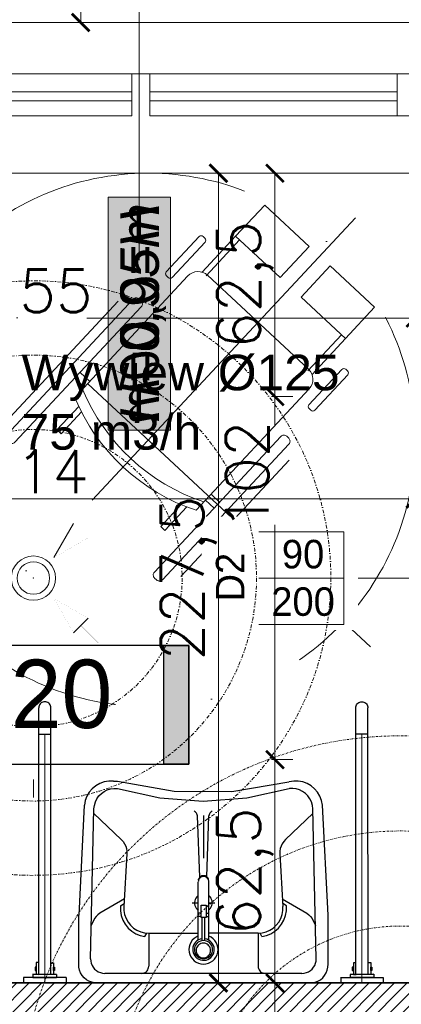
# Model space of a CAD drawing. Header units: millimetres. Extents: x -740 to 33545, y -26688 to 22494.
# Tile 147 of 256: x 10169 to 10277, y 10559 to 10835. Entities that reach past the tile are written whole.
import ezdxf
from ezdxf.lldxf.tags import DXFTag

# ---------------------------------------------------------------- set-up
doc = ezdxf.new("R2010")
doc.units = ezdxf.units.MM
doc.header["$MEASUREMENT"] = 0
for name, pattern in [('ACAD_ISO10W100', [18, 12, -3, 0, -3]), ('CENTERX2', [101.6, 63.5, -12.7, 12.7, -12.7]), ('DASHDOT', [1, 0.5, -0.25, 0, -0.25])]:
    doc.linetypes.add(name, pattern=pattern)
doc.layers.get('Defpoints').update_dxf_attribs({"color": 252})
doc.layers.add('## went NIEWID', color=51, linetype='DASHDOT', lineweight=15, plot=False)
for name, color, linetype in [('_IS_EKO_Opis_Wentylacja', 7, 'CENTERX2'), ('A-ARM', 252, 'Continuous'), ('tabelki opis', 252, 'Continuous'), ('WYPOSAŻENIE', 252, 'Continuous')]:
    doc.layers.add(name, color=color, linetype=linetype)
for name, color, linetype, lineweight in [('_IS_Nawiew', 5, 'Continuous', 20), ('_IS_WYCIAG_TOALETY', 6, 'Continuous', 20), ('A_l.przerywana', 252, 'ICAD_ISO03W100', 9), ('A_opisy', 252, 'Continuous', 15), ('A_projektowane sciany', 252, 'Continuous', 35), ('l.przerywana', 252, 'ICAD_ISO03W100', 5), ('l.wypełnien', 252, 'Continuous', 5), ('Nowe_820-G Rysunki Obrazki_Nr_pióra__1', 252, 'Continuous', 13), ('Nowe_820-G Rysunki Obrazki_Nr_pióra__23', 252, 'Continuous', 15), ('szraf1', 252, 'Continuous', 5), ('wymiarowanie', 252, 'Continuous', 9)]:
    doc.layers.add(name, color=color, linetype=linetype, lineweight=lineweight)
doc.styles.add('Arial', font='arial.ttf')
doc.styles.add('ARIALL', font='GOTHIC.TTF', dxfattribs={"height": 40})
doc.styles.add('styl2', font='simplex.shx')
tags = doc.linetypes.add('ICAD_ISO03W100', pattern=[30, 12, -18]).pattern_tags.tags
tags[6:7] = [DXFTag(74, 4), DXFTag(75, 0), DXFTag(340, '0'), DXFTag(46, 1.0), DXFTag(50, 0.0), DXFTag(44, 0.0), DXFTag(45, 0.0)]
tags[4:5] = [DXFTag(74, 4), DXFTag(75, 0), DXFTag(340, '0'), DXFTag(46, 1.0), DXFTag(50, 0.0), DXFTag(44, 0.0), DXFTag(45, 0.0)]
doc.dimstyles.new('Skala 1-50', dxfattribs={"dimtxt": 12, "dimasz": 5, "dimexe": 1, "dimexo": 1, "dimgap": 1.5, "dimtad": 1, "dimdec": 1, "dimrnd": 0.5, "dimtxsty": 'styl2', "dimblk": 'ARCHTICK', "dimcen": 5, "dimadec": 0, "dimazin": 0, "dimtfac": 1, "dimtdec": 1, "dimtmove": 1, "dimatfit": 3, "dimldrblk": 'ARCHTICK', "dimfxl": 0, "dimlwd": -1, "dimlwe": -1, "dimarcsym": 0})

# ---------------------------------------------------------------- blocks, each defined once
blk = doc.blocks.new('FOTEL-K')
at = {"linetype": 'ACAD_ISO10W100'}
for p, q in [((5.633, 7.569), (-5.633, -7.569)), ((7.569, -5.633), (-7.569, 5.633))]:
    blk.add_line(p, q, dxfattribs=at)
for p, q in [((0.222, 4.361), (4.187, 1.41)), ((-0.001, 2.861), (-0.108, 2.718)), ((0.798, 2.266), (-0.001, 2.861)), ((-0.108, 2.718), (0.638, 2.163)), ((1.629, 2.451), (1.412, 2.159)), ((1.062, 2.419), (5.201, -0.661)), ((1.827, 2.303), (1.61, 2.011)), ((-2.741, -0.82), (-2.635, -0.677)), ((-1.941, -1.415), (-2.741, -0.82)), ((-2.635, -0.677), (-1.889, -1.232)), ((6.489, -2.135), (5.265, -1.224)), ((6.591, -1.997), (5.367, -1.086)), ((-4.113, -1.465), (-0.148, -4.416)), ((5.289, -1.263), (2.729, -4.704)), ((2.127, -4.792), (-2.012, -1.712)), ((-1.663, -1.972), (-1.907, -2.301)), ((-1.465, -2.119), (-1.709, -2.448)), ((3.805, -5.74), (2.581, -4.829)), ((3.908, -5.603), (2.684, -4.692))]:
    blk.add_line(p, q)
for points in [[(4.297, 0.733), (4.246, 0.664, -0.414214), (4.065, 0.637), (-0.557, 4.077, -0.414214), (-0.584, 4.258), (-0.532, 4.327, -0.414214), (-0.352, 4.353), (4.271, 0.913, -0.414214)], [(6.473, -0.994), (6.427, -1.056, -0.414214), (6.307, -1.074), (5.103, -0.178, -0.414214), (5.085, -0.058), (5.132, 0.004, -0.414214), (5.252, 0.022), (6.456, -0.874, -0.414214)], [(0.556, -4.295), (0.505, -4.364, -0.414214), (0.324, -4.39), (-4.298, -0.95, -0.414214), (-4.325, -0.769), (-4.273, -0.7, -0.414214), (-4.093, -0.674), (0.53, -4.114, -0.414214)], [(2.811, -5.915), (2.857, -5.853, 0.414214), (2.839, -5.733), (1.636, -4.837, 0.414214), (1.515, -4.855), (1.469, -4.917, 0.414214), (1.487, -5.037), (2.691, -5.933, 0.414214)]]:
    blk.add_lwpolyline(points, format="xyb", close=True)
for points in [[(7.655, -2.789), (6.591, -1.997), (5.464, -3.512), (6.527, -4.304)], [(4.869, -6.532), (3.805, -5.74), (4.933, -4.225), (5.997, -5.017)]]:
    blk.add_lwpolyline(points, close=True)
blk.add_circle((0, 0), 8.291, dxfattribs=at)
for centre, radius, start, end in [((4.045, -3.01), 6.195, 118.7855, 167.9004), ((4.33, -3.223), 6.195, 118.7855, 167.9004), ((4.944, -1.006), 0.43, 323.343, 53.343), ((2.384, -4.447), 0.43, 233.343, 323.343)]:
    blk.add_arc(centre, radius, start, end)
blk = doc.blocks.new('_ArchTick')
at = {"color": 0, "linetype": 'ByBlock', "const_width": 0.15}
blk.add_lwpolyline([(-0.5, -0.5), (0.5, 0.5)], dxfattribs=at)
blk = doc.blocks.new('*D2107')
at = {"layer": 'Defpoints', "color": 0}
for p in [(10174.99, 10854.32), (10171.87, 10834.32), (10186.5, 10834.32)]:
    blk.add_point(p, dxfattribs=at)
at = {"layer": 'wymiarowanie', "color": 0}
for p, q in [((10186.5, 10854.32), (10186.5, 10888.52)), ((10181.5, 10854.32), (10187.5, 10854.32)), ((10186.5, 10854.32), (10186.5, 10834.32)), ((10181.5, 10834.32), (10187.5, 10834.32))]:
    blk.add_line(p, q, dxfattribs=at)
at = {"layer": 'wymiarowanie', "color": 0, "xscale": 5, "yscale": 5, "zscale": 5}
for p, rotation in [((10186.5, 10854.32), 90), ((10186.5, 10834.32), 270)]:
    blk.add_blockref('_ArchTick', p, dxfattribs=dict(at, rotation=rotation))
at = {"layer": 'wymiarowanie', "color": 0, "insert": (10178.7, 10878.29), "char_height": 12, "attachment_point": 5, "rotation": 90, "style": 'styl2'}
blk.add_mtext('20', dxfattribs=at)
blk = doc.blocks.new('*D2234')
at = {"layer": 'Defpoints', "color": 0}
for p in [(10066.23, 10728.73), (10280.43, 10720.32), (10280.43, 10700.5)]:
    blk.add_point(p, dxfattribs=at)
at = {"layer": 'wymiarowanie', "color": 0}
for p, q in [((10066.23, 10705.5), (10066.23, 10699.5)), ((10280.43, 10705.5), (10280.43, 10699.5)), ((10066.23, 10700.5), (10280.43, 10700.5))]:
    blk.add_line(p, q, dxfattribs=at)
at = {"layer": 'wymiarowanie', "color": 0, "xscale": 5, "yscale": 5, "zscale": 5, "rotation": 180}
blk.add_blockref('_ArchTick', (10066.23, 10700.5), dxfattribs=at)
at = {"layer": 'wymiarowanie', "color": 0, "xscale": 5, "yscale": 5, "zscale": 5}
blk.add_blockref('_ArchTick', (10280.43, 10700.5), dxfattribs=at)
at = {"layer": 'wymiarowanie', "color": 0, "insert": (10173.33, 10708.15), "char_height": 12, "attachment_point": 5, "style": 'styl2'}
blk.add_mtext('214', dxfattribs=at)
blk = doc.blocks.new('*D2595')
at = {"layer": 'Defpoints', "color": 0}
for p in [(10125.49, 10774.55), (10280.43, 10774.55), (10280.43, 10751.3)]:
    blk.add_point(p, dxfattribs=at)
at = {"layer": 'wymiarowanie', "color": 0}
for p, q in [((10125.49, 10756.3), (10125.49, 10750.3)), ((10280.43, 10756.3), (10280.43, 10750.3)), ((10125.49, 10751.3), (10160.59, 10751.3)), ((10280.43, 10751.3), (10188.23, 10751.3))]:
    blk.add_line(p, q, dxfattribs=at)
at = {"layer": 'wymiarowanie', "color": 0, "xscale": 5, "yscale": 5, "zscale": 5, "rotation": 180}
blk.add_blockref('_ArchTick', (10125.49, 10751.3), dxfattribs=at)
at = {"layer": 'wymiarowanie', "color": 0, "xscale": 5, "yscale": 5, "zscale": 5}
blk.add_blockref('_ArchTick', (10280.43, 10751.3), dxfattribs=at)
at = {"layer": 'wymiarowanie', "color": 0, "insert": (10174.41, 10758.95), "char_height": 12, "attachment_point": 5, "style": 'styl2'}
blk.add_mtext('155', dxfattribs=at)
blk = doc.blocks.new('*D2759')
at = {"layer": 'Defpoints', "color": 0}
for p in [(10280.43, 10791.99), (10241.04, 10729.26), (10280.43, 10729.26)]:
    blk.add_point(p, dxfattribs=at)
at = {"layer": 'wymiarowanie', "color": 0}
for p, q in [((10246.04, 10791.99), (10240.04, 10791.99)), ((10241.04, 10791.99), (10241.04, 10729.26)), ((10246.04, 10729.26), (10240.04, 10729.26))]:
    blk.add_line(p, q, dxfattribs=at)
at = {"layer": 'wymiarowanie', "color": 0, "xscale": 5, "yscale": 5, "zscale": 5}
for p, rotation in [((10241.04, 10791.99), 90), ((10241.04, 10729.26), 270)]:
    blk.add_blockref('_ArchTick', p, dxfattribs=dict(at, rotation=rotation))
at = {"layer": 'wymiarowanie', "color": 0, "insert": (10232.69, 10760.62), "char_height": 12, "attachment_point": 5, "rotation": 90, "style": 'styl2'}
blk.add_mtext('62,5', dxfattribs=at)
blk = doc.blocks.new('*D2760')
at = {"layer": 'Defpoints', "color": 0}
for p in [(10280.43, 10729.26), (10241.04, 10627.26), (10280.43, 10627.26)]:
    blk.add_point(p, dxfattribs=at)
at = {"layer": 'wymiarowanie', "color": 0}
for p, q in [((10246.04, 10729.26), (10240.04, 10729.26)), ((10241.04, 10729.26), (10241.04, 10720.96)), ((10241.04, 10627.26), (10241.04, 10693.2)), ((10246.04, 10627.26), (10240.04, 10627.26))]:
    blk.add_line(p, q, dxfattribs=at)
at = {"layer": 'wymiarowanie', "color": 0, "xscale": 5, "yscale": 5, "zscale": 5}
for p, rotation in [((10241.04, 10729.26), 90), ((10241.04, 10627.26), 270)]:
    blk.add_blockref('_ArchTick', p, dxfattribs=dict(at, rotation=rotation))
at = {"layer": 'wymiarowanie', "color": 0, "insert": (10233.24, 10707.08), "char_height": 12, "attachment_point": 5, "rotation": 90, "style": 'styl2'}
blk.add_mtext('102', dxfattribs=at)
blk = doc.blocks.new('*D2761')
at = {"layer": 'Defpoints', "color": 0}
for p in [(10280.43, 10627.26), (10241.04, 10564.52), (10280.43, 10564.52)]:
    blk.add_point(p, dxfattribs=at)
at = {"layer": 'wymiarowanie', "color": 0}
for p, q in [((10246.04, 10627.26), (10240.04, 10627.26)), ((10241.04, 10627.26), (10241.04, 10564.52)), ((10246.04, 10564.52), (10240.04, 10564.52))]:
    blk.add_line(p, q, dxfattribs=at)
at = {"layer": 'wymiarowanie', "color": 0, "xscale": 5, "yscale": 5, "zscale": 5}
for p, rotation in [((10241.04, 10627.26), 90), ((10241.04, 10564.52), 270)]:
    blk.add_blockref('_ArchTick', p, dxfattribs=dict(at, rotation=rotation))
at = {"layer": 'wymiarowanie', "color": 0, "insert": (10232.69, 10595.89), "char_height": 12, "attachment_point": 5, "rotation": 90, "style": 'styl2'}
blk.add_mtext('62,5', dxfattribs=at)
blk = doc.blocks.new('*D2762')
at = {"layer": 'Defpoints', "color": 0}
for p in [(10280.43, 10564.52), (10241.04, 10552.52), (10270.21, 10552.52)]:
    blk.add_point(p, dxfattribs=at)
at = {"layer": 'wymiarowanie', "color": 0}
for p, q in [((10246.04, 10564.52), (10240.04, 10564.52)), ((10241.04, 10564.52), (10241.04, 10552.52)), ((10246.04, 10552.52), (10240.04, 10552.52))]:
    blk.add_line(p, q, dxfattribs=at)
at = {"layer": 'wymiarowanie', "color": 0, "xscale": 5, "yscale": 5, "zscale": 5}
for p, rotation in [((10241.04, 10564.52), 90), ((10241.04, 10552.52), 270)]:
    blk.add_blockref('_ArchTick', p, dxfattribs=dict(at, rotation=rotation))
at = {"layer": 'wymiarowanie', "color": 0, "insert": (10233.39, 10542.33), "char_height": 12, "attachment_point": 5, "rotation": 90, "style": 'styl2'}
blk.add_mtext('12', dxfattribs=at)
blk = doc.blocks.new('*D2764')
at = {"layer": 'Defpoints', "color": 0}
for p in [(10225.17, 10791.99), (10246.04, 10791.99), (10245.86, 10564.52)]:
    blk.add_point(p, dxfattribs=at)
at = {"layer": 'wymiarowanie', "color": 0}
for p, q in [((10230.17, 10791.99), (10224.17, 10791.99)), ((10225.17, 10564.52), (10225.17, 10791.99)), ((10230.17, 10564.52), (10224.17, 10564.52))]:
    blk.add_line(p, q, dxfattribs=at)
at = {"layer": 'wymiarowanie', "color": 0, "xscale": 5, "yscale": 5, "zscale": 5}
for p, rotation in [((10225.17, 10791.99), 90), ((10225.17, 10564.52), 270)]:
    blk.add_blockref('_ArchTick', p, dxfattribs=dict(at, rotation=rotation))
at = {"layer": 'wymiarowanie', "color": 0, "insert": (10216.82, 10678.26), "char_height": 12, "attachment_point": 5, "rotation": 90, "style": 'styl2'}
blk.add_mtext('227,5', dxfattribs=at)
blk = doc.blocks.new('Wywiew_lazienki')
at = {"layer": '## went NIEWID'}
for radius in [40, 30, 20]:
    blk.add_circle((10620.47, 9724.02), radius, dxfattribs=at)
at = {"layer": '_IS_WYCIAG_TOALETY', "linetype": 'Continuous', "lineweight": 0}
for p, q in [((10625.88, 9731.38), (10623.23, 9726.79)), ((10625.88, 9716.67), (10627.82, 9718.61))]:
    blk.add_line(p, q, dxfattribs=at)
at = {"layer": '_IS_WYCIAG_TOALETY', "linetype": 'Continuous', "lineweight": 0, "const_width": 0.00658}
for points in [[(10629.22, 9732.78), (10626.85, 9730.41)], [(10625.88, 9731.38), (10627.82, 9729.44)], [(10625.88, 9731.38), (10627.82, 9729.44)], [(10627.82, 9729.44), (10623.23, 9726.79)], [(10623.23, 9726.79), (10623.23, 9726.79)], [(10623.23, 9721.26), (10627.82, 9718.61)], [(10623.23, 9721.26), (10627.82, 9718.61)], [(10623.23, 9721.26), (10623.23, 9721.26)], [(10625.88, 9716.67), (10623.23, 9721.26)], [(10629.22, 9715.27), (10626.85, 9717.64)]]:
    blk.add_lwpolyline(points, dxfattribs=at)
at = {"layer": '_IS_WYCIAG_TOALETY', "lineweight": 0}
for radius in [2.98, 2.18]:
    blk.add_circle((10620.47, 9724.02), radius, dxfattribs=at)
blk.add_point((10620.47, 9724.02), dxfattribs=at)
blk.add_point((10620.47, 9724.02), dxfattribs=at)
blk = doc.blocks.new('erdrrer')
at = {"layer": '## went NIEWID'}
for radius in [100, 75, 50]:
    blk.add_circle((341353.74, 163309.62), radius, dxfattribs=at)

msp = doc.modelspace()

# ---------------------------------------------------------------- hatches: boundary and pattern name
at = {"layer": 'A_opisy', "ltscale": 0.3}
msp.add_hatch(color=256, dxfattribs=at).paths.add_polyline_path([(10194.2, 10785.27), (10194.2, 10719.81), (10211.73, 10719.81), (10211.73, 10785.27)])
msp.add_hatch(color=256, dxfattribs=at).paths.add_polyline_path([(10194.2, 10785.27), (10194.2, 10719.81), (10211.73, 10719.81), (10211.73, 10785.27)])
msp.add_hatch(color=256, dxfattribs=at).paths.add_polyline_path([(10194.2, 10785.27), (10194.2, 10719.81), (10211.73, 10719.81), (10211.73, 10785.27)])
msp.add_hatch(color=256, dxfattribs=at).paths.add_polyline_path([(10194.2, 10785.27), (10194.2, 10719.81), (10211.73, 10719.81), (10211.73, 10785.27)])
at = {"layer": 'l.wypełnien'}
h = msp.add_hatch(dxfattribs=at)
h.set_pattern_fill('ANSI31', color=256, scale=20, style=0)
h.paths.add_polyline_path([(10002.23, 10552.52), (10002.23, 10564.52), (10182.4, 10564.52), (10259.5, 10564.52), (10280.43, 10564.52), (10280.43, 10627.26), (10292.43, 10627.26), (10292.43, 10564.52), (10316.23, 10564.52), (10316.23, 10552.52)])
h.paths.add_polyline_path([(10544.19, 10552.52), (10544.19, 10564.52), (10316.23, 10564.52), (10292.43, 10564.52), (10316.23, 10564.52), (10316.23, 10564.52), (10316.23, 10552.52)])
h.paths.add_polyline_path([(10280.43, 10791.99), (10280.43, 10729.26), (10292.43, 10729.26), (10292.43, 10791.99)])
at = {"layer": 'tabelki opis'}
msp.add_hatch(color=256, dxfattribs=at).paths.add_polyline_path([(10216.85, 10626.02), (10216.85, 10659.28), (10209.89, 10659.28), (10209.89, 10626.02)])

# ---------------------------------------------------------------- linework, layer by layer
at = {"layer": 'A-ARM'}
for p, q in [((10194.39, 10621.21), (10193.11, 10620.99)), ((10195.68, 10621.21), (10194.39, 10621.21)), ((10195.68, 10621.21), (10196.8, 10621.21)), ((10196.8, 10621.21), (10212.76, 10618.41)), ((10246.31, 10621.22), (10245.04, 10621.01)), ((10247.59, 10621.21), (10246.31, 10621.22)), ((10248.86, 10620.98), (10247.59, 10621.21)), ((10189.76, 10619.09), (10188.92, 10618.11)), ((10190.76, 10619.92), (10189.76, 10619.09)), ((10191.89, 10620.56), (10190.76, 10619.92)), ((10193.11, 10620.99), (10191.89, 10620.56)), ((10193.08, 10618.32), (10193.95, 10618.76)), ((10193.95, 10618.76), (10194.88, 10619.06)), ((10194.88, 10619.06), (10195.84, 10619.19)), ((10195.84, 10619.19), (10196.81, 10619.17)), ((10196.81, 10619.17), (10208.74, 10616.53)), ((10212.76, 10618.41), (10228.97, 10618.34)), ((10228.97, 10618.34), (10244.96, 10620.99)), ((10233.12, 10616.49), (10245.06, 10619.1)), ((10245.04, 10621.01), (10245.04, 10621.01)), ((10245.06, 10619.1), (10245.06, 10619.1)), ((10246.06, 10619.19), (10245.09, 10619.17)), ((10247.02, 10619.06), (10246.06, 10619.19)), ((10247.95, 10618.76), (10247.02, 10619.06)), ((10248.82, 10618.32), (10247.95, 10618.76)), ((10250.07, 10620.53), (10248.86, 10620.98)), ((10251.18, 10619.89), (10250.07, 10620.53)), ((10252.17, 10619.07), (10251.18, 10619.89)), ((10253, 10618.09), (10252.17, 10619.07)), ((10187.8, 10615.78), (10187.55, 10614.51)), ((10188.26, 10617), (10187.8, 10615.78)), ((10188.92, 10618.11), (10188.26, 10617)), ((10190.62, 10615.36), (10191.05, 10616.24)), ((10191.05, 10616.24), (10191.61, 10617.05)), ((10191.61, 10617.05), (10192.3, 10617.74)), ((10192.3, 10617.74), (10193.08, 10618.32)), ((10208.74, 10616.53), (10220.93, 10615.63)), ((10220.93, 10615.63), (10233.12, 10616.49)), ((10249.61, 10617.74), (10248.82, 10618.32)), ((10250.29, 10617.05), (10249.61, 10617.74)), ((10250.85, 10616.24), (10250.29, 10617.05)), ((10251.28, 10615.36), (10250.85, 10616.24)), ((10253.65, 10616.98), (10253, 10618.09)), ((10254.11, 10615.77), (10253.65, 10616.98)), ((10254.35, 10614.51), (10254.11, 10615.77)), ((10187.48, 10614.47), (10185.96, 10583.56)), ((10187.55, 10614.51), (10187.55, 10614.51)), ((10189.28, 10571.31), (10190.21, 10613.44)), ((10190.21, 10613.44), (10190.34, 10614.41)), ((10190.34, 10614.41), (10190.62, 10615.36)), ((10251.56, 10614.41), (10251.28, 10615.36)), ((10251.69, 10613.44), (10251.56, 10614.41)), ((10252.63, 10571.31), (10251.69, 10613.44)), ((10255.94, 10583.56), (10254.43, 10614.47)), ((10190.19, 10612.17), (10197.91, 10604.8)), ((10218.6, 10612.61), (10218.35, 10612.75)), ((10218.81, 10612.44), (10218.6, 10612.61)), ((10218.99, 10612.23), (10218.81, 10612.44)), ((10219.14, 10611.99), (10218.99, 10612.23)), ((10219.24, 10611.73), (10219.14, 10611.99)), ((10219.29, 10611.46), (10219.24, 10611.73)), ((10219.91, 10594.23), (10219.29, 10611.45)), ((10221.91, 10594.33), (10222.48, 10611.45)), ((10222.54, 10611.73), (10222.48, 10611.46)), ((10222.48, 10611.46), (10222.48, 10611.46)), ((10222.64, 10611.99), (10222.54, 10611.73)), ((10222.79, 10612.23), (10222.64, 10611.99)), ((10222.97, 10612.44), (10222.79, 10612.23)), ((10223.18, 10612.61), (10222.97, 10612.44)), ((10223.42, 10612.75), (10223.18, 10612.61)), ((10251.72, 10612.17), (10243.99, 10604.8)), ((10197.91, 10604.8), (10198.41, 10604.25)), ((10243.99, 10604.8), (10243.49, 10604.25)), ((10198.41, 10604.25), (10198.82, 10603.63)), ((10198.82, 10603.63), (10199.14, 10602.96)), ((10199.14, 10602.96), (10199.36, 10602.25)), ((10199.36, 10602.25), (10199.47, 10601.52)), ((10242.55, 10602.25), (10242.44, 10601.52)), ((10242.77, 10602.96), (10242.55, 10602.25)), ((10243.08, 10603.63), (10242.77, 10602.96)), ((10243.49, 10604.25), (10243.08, 10603.63)), ((10199.47, 10600.77), (10198.63, 10586.04)), ((10199.47, 10601.52), (10199.47, 10600.77)), ((10242.44, 10601.52), (10242.43, 10600.77)), ((10242.43, 10600.77), (10243.27, 10586.04)), ((10219.72, 10593.95), (10219.6, 10593.72)), ((10219.6, 10593.72), (10219.6, 10593.72)), ((10219.6, 10593.41), (10219.6, 10593.72)), ((10219.71, 10593.66), (10219.6, 10593.43)), ((10219.86, 10593.87), (10219.71, 10593.66)), ((10219.87, 10594.15), (10219.72, 10593.95)), ((10220.04, 10594.06), (10219.86, 10593.87)), ((10220.05, 10594.32), (10219.87, 10594.15)), ((10220.26, 10594.2), (10220.04, 10594.06)), ((10220.27, 10594.46), (10220.05, 10594.32)), ((10220.49, 10594.31), (10220.26, 10594.2)), ((10220.5, 10594.57), (10220.27, 10594.46)), ((10220.74, 10594.38), (10220.49, 10594.31)), ((10220.74, 10594.63), (10220.5, 10594.57)), ((10221, 10594.65), (10220.74, 10594.63)), ((10221, 10594.4), (10220.74, 10594.38)), ((10221.25, 10594.63), (10221, 10594.65)), ((10221.25, 10594.38), (10221, 10594.4)), ((10221.5, 10594.57), (10221.25, 10594.63)), ((10221.5, 10594.31), (10221.25, 10594.38)), ((10221.73, 10594.46), (10221.5, 10594.57)), ((10221.74, 10594.2), (10221.5, 10594.31)), ((10221.94, 10594.32), (10221.73, 10594.46)), ((10221.95, 10594.06), (10221.74, 10594.2)), ((10222.12, 10594.15), (10221.94, 10594.32)), ((10222.13, 10593.87), (10221.95, 10594.06)), ((10222.28, 10593.95), (10222.12, 10594.15)), ((10222.28, 10593.66), (10222.13, 10593.87)), ((10222.4, 10593.72), (10222.28, 10593.95)), ((10222.39, 10593.43), (10222.28, 10593.66)), ((10222.4, 10593.41), (10222.4, 10593.72)), ((10219.54, 10593.18), (10219.52, 10592.92)), ((10219.52, 10576.56), (10219.52, 10592.87)), ((10219.6, 10593.43), (10219.54, 10593.18)), ((10222.46, 10593.18), (10222.39, 10593.43)), ((10222.48, 10592.92), (10222.46, 10593.18)), ((10222.48, 10576.54), (10222.48, 10592.92)), ((10198.83, 10588.19), (10191.92, 10584.1)), ((10218.63, 10587.97), (10218.51, 10587.56)), ((10218.82, 10588.34), (10218.63, 10587.97)), ((10219.08, 10588.68), (10218.82, 10588.34)), ((10219.38, 10588.98), (10219.08, 10588.68)), ((10222.83, 10588.67), (10222.53, 10588.97)), ((10223.09, 10588.33), (10222.83, 10588.67)), ((10223.27, 10587.95), (10223.09, 10588.33)), ((10223.4, 10587.55), (10223.27, 10587.95)), ((10243.07, 10588.19), (10249.98, 10584.1)), ((10197.64, 10586.14), (10198.68, 10586.81)), ((10197.64, 10586.14), (10197.66, 10584.78)), ((10198.63, 10586.04), (10198.65, 10584.88)), ((10217.78, 10587.03), (10219.51, 10587.03)), ((10218.51, 10587.56), (10218.45, 10587.14)), ((10218.45, 10587.14), (10218.47, 10586.72)), ((10218.47, 10586.72), (10218.56, 10586.3)), ((10218.56, 10586.3), (10218.72, 10585.91)), ((10218.72, 10585.91), (10218.94, 10585.55)), ((10218.94, 10585.55), (10219.22, 10585.23)), ((10219.22, 10585.23), (10219.55, 10584.96)), ((10220.28, 10582.93), (10220.28, 10586.35)), ((10220.28, 10586.35), (10221.71, 10586.35)), ((10221.71, 10586.35), (10221.71, 10582.93)), ((10222.41, 10587.03), (10224.13, 10587.03)), ((10222.41, 10585.03), (10222.68, 10585.22)), ((10222.68, 10585.22), (10222.96, 10585.54)), ((10222.96, 10585.54), (10223.18, 10585.9)), ((10223.18, 10585.9), (10223.34, 10586.29)), ((10223.34, 10586.29), (10223.43, 10586.7)), ((10223.45, 10587.13), (10223.4, 10587.55)), ((10223.43, 10586.7), (10223.45, 10587.13)), ((10244.27, 10586.14), (10243.22, 10586.81)), ((10243.26, 10584.88), (10243.27, 10586.04)), ((10243.27, 10586.04), (10243.27, 10586.04)), ((10244.25, 10584.78), (10244.27, 10586.14)), ((10185.96, 10569.76), (10185.96, 10583.56)), ((10190.41, 10582.65), (10189.49, 10580.7)), ((10190.84, 10583.21), (10190.41, 10582.65)), ((10191.34, 10583.69), (10190.84, 10583.21)), ((10191.92, 10584.1), (10191.34, 10583.69)), ((10197.66, 10584.78), (10197.9, 10583.45)), ((10197.9, 10583.45), (10198.35, 10582.17)), ((10198.65, 10584.88), (10198.85, 10583.74)), ((10198.85, 10583.74), (10199.24, 10582.65)), ((10199.24, 10582.65), (10199.79, 10581.64)), ((10220.28, 10584.09), (10219.48, 10584.09)), ((10220.28, 10583.21), (10219.48, 10583.21)), ((10221.71, 10582.93), (10220.28, 10582.93)), ((10220.58, 10576.44), (10220.58, 10582.93)), ((10221.38, 10576.44), (10221.38, 10582.93)), ((10221.71, 10584.09), (10222.48, 10584.09)), ((10221.71, 10583.21), (10222.48, 10583.21)), ((10242.11, 10581.64), (10242.67, 10582.65)), ((10242.67, 10582.65), (10243.05, 10583.74)), ((10243.05, 10583.74), (10243.26, 10584.88)), ((10243.55, 10582.17), (10244.01, 10583.45)), ((10244.01, 10583.45), (10244.25, 10584.78)), ((10249.98, 10584.1), (10250.56, 10583.69)), ((10250.56, 10583.69), (10251.06, 10583.21)), ((10251.06, 10583.21), (10251.49, 10582.65)), ((10251.49, 10582.65), (10252.41, 10580.7)), ((10255.94, 10569.76), (10255.94, 10583.56)), ((10198.35, 10582.17), (10199.01, 10581)), ((10199.01, 10581), (10199.86, 10579.94)), ((10199.79, 10581.64), (10200.5, 10580.73)), ((10199.86, 10579.94), (10200.86, 10579.05)), ((10200.5, 10580.73), (10201.34, 10579.95)), ((10201.34, 10579.95), (10202.3, 10579.33)), ((10239.6, 10579.33), (10240.56, 10579.95)), ((10240.56, 10579.95), (10241.41, 10580.73)), ((10241.04, 10579.05), (10242.04, 10579.94)), ((10241.41, 10580.73), (10242.11, 10581.64)), ((10242.04, 10579.94), (10242.89, 10581)), ((10242.89, 10581), (10243.55, 10582.17)), ((10200.86, 10579.05), (10202, 10578.34)), ((10202, 10578.34), (10203.24, 10577.84)), ((10202.3, 10579.33), (10203.35, 10578.86)), ((10203.24, 10577.84), (10204.55, 10577.55)), ((10203.35, 10578.86), (10204.46, 10578.58)), ((10204.46, 10578.58), (10205.59, 10578.49)), ((10204.55, 10577.55), (10205.05, 10578.51)), ((10205.59, 10578.49), (10219.51, 10578.49)), ((10205.59, 10578.49), (10205.59, 10569.24)), ((10218.32, 10577), (10217.82, 10576.5)), ((10218.89, 10577.41), (10218.32, 10577)), ((10219.53, 10577.72), (10218.89, 10577.41)), ((10220.58, 10576.91), (10220.07, 10576.8)), ((10221.94, 10576.78), (10221.44, 10576.9)), ((10221.44, 10576.9), (10221.44, 10576.9)), ((10236.31, 10578.49), (10222.41, 10578.49)), ((10223.11, 10577.38), (10222.48, 10577.7)), ((10222.48, 10577.7), (10222.48, 10577.7)), ((10223.68, 10576.96), (10223.11, 10577.38)), ((10224.17, 10576.45), (10223.68, 10576.96)), ((10236.31, 10578.49), (10237.45, 10578.58)), ((10236.31, 10578.49), (10236.31, 10569.24)), ((10237.36, 10577.55), (10236.85, 10578.51)), ((10237.36, 10577.55), (10238.66, 10577.84)), ((10237.45, 10578.58), (10238.56, 10578.86)), ((10238.56, 10578.86), (10239.6, 10579.33)), ((10238.66, 10577.84), (10239.9, 10578.34)), ((10239.9, 10578.34), (10241.04, 10579.05)), ((10216.95, 10574.59), (10216.9, 10573.88)), ((10217.13, 10575.27), (10216.95, 10574.59)), ((10217.42, 10575.91), (10217.13, 10575.27)), ((10217.82, 10576.5), (10217.42, 10575.91)), ((10218.03, 10574.62), (10217.95, 10574.11)), ((10217.95, 10574.11), (10217.96, 10573.59)), ((10218.2, 10575.11), (10218.03, 10574.62)), ((10218.44, 10575.57), (10218.2, 10575.11)), ((10218.45, 10574.34), (10218.41, 10573.9)), ((10218.77, 10575.98), (10218.44, 10575.57)), ((10218.57, 10574.77), (10218.45, 10574.34)), ((10218.76, 10575.17), (10218.57, 10574.77)), ((10219.01, 10575.53), (10218.76, 10575.17)), ((10219.15, 10576.32), (10218.77, 10575.98)), ((10219.03, 10574.37), (10218.94, 10574.02)), ((10219.33, 10575.84), (10219.01, 10575.53)), ((10219.18, 10574.7), (10219.03, 10574.37)), ((10219.59, 10576.6), (10219.15, 10576.32)), ((10219.39, 10574.99), (10219.18, 10574.7)), ((10219.7, 10576.1), (10219.33, 10575.84)), ((10219.64, 10575.25), (10219.39, 10574.99)), ((10220.07, 10576.8), (10219.59, 10576.6)), ((10219.93, 10575.45), (10219.64, 10575.25)), ((10220.1, 10576.28), (10219.7, 10576.1)), ((10220.25, 10575.61), (10219.93, 10575.45)), ((10220.53, 10576.4), (10220.1, 10576.28)), ((10220.6, 10575.7), (10220.25, 10575.61)), ((10220.98, 10576.44), (10220.53, 10576.4)), ((10220.95, 10575.73), (10220.6, 10575.7)), ((10221.31, 10575.7), (10220.95, 10575.73)), ((10221.42, 10576.4), (10220.98, 10576.44)), ((10221.65, 10575.61), (10221.31, 10575.7)), ((10221.86, 10576.28), (10221.42, 10576.4)), ((10221.97, 10575.45), (10221.65, 10575.61)), ((10222.26, 10576.1), (10221.86, 10576.28)), ((10222.42, 10576.57), (10221.94, 10576.78)), ((10222.26, 10575.25), (10221.97, 10575.45)), ((10222.63, 10575.84), (10222.26, 10576.1)), ((10222.51, 10574.99), (10222.26, 10575.25)), ((10222.85, 10576.29), (10222.42, 10576.57)), ((10222.72, 10574.7), (10222.51, 10574.99)), ((10222.94, 10575.53), (10222.63, 10575.84)), ((10222.87, 10574.37), (10222.72, 10574.7)), ((10223.23, 10575.93), (10222.85, 10576.29)), ((10222.96, 10574.02), (10222.87, 10574.37)), ((10223.2, 10575.17), (10222.94, 10575.53)), ((10223.39, 10574.77), (10223.2, 10575.17)), ((10223.55, 10575.52), (10223.23, 10575.93)), ((10223.51, 10574.34), (10223.39, 10574.77)), ((10223.54, 10573.9), (10223.51, 10574.34)), ((10223.78, 10575.06), (10223.55, 10575.52)), ((10223.94, 10574.56), (10223.78, 10575.06)), ((10224.01, 10574.05), (10223.94, 10574.56)), ((10224.56, 10575.87), (10224.17, 10576.45)), ((10224.84, 10575.22), (10224.56, 10575.87)), ((10225.01, 10574.53), (10224.84, 10575.22)), ((10225.06, 10573.83), (10225.01, 10574.53)), ((10216.9, 10573.88), (10216.96, 10573.18)), ((10216.96, 10573.18), (10217.14, 10572.5)), ((10217.14, 10572.5), (10217.44, 10571.86)), ((10217.44, 10571.86), (10217.85, 10571.28)), ((10217.96, 10573.59), (10218.06, 10573.08)), ((10218.06, 10573.08), (10218.24, 10572.59)), ((10218.24, 10572.59), (10218.51, 10572.15)), ((10218.41, 10573.9), (10218.45, 10573.46)), ((10218.45, 10573.46), (10218.57, 10573.04)), ((10218.51, 10572.15), (10218.84, 10571.75)), ((10218.57, 10573.04), (10218.76, 10572.64)), ((10218.76, 10572.64), (10219.01, 10572.27)), ((10218.84, 10571.75), (10219.24, 10571.42)), ((10218.94, 10574.02), (10218.91, 10573.66)), ((10218.91, 10573.66), (10218.94, 10573.3)), ((10218.94, 10573.3), (10219.03, 10572.95)), ((10219.01, 10572.27), (10219.33, 10571.96)), ((10219.03, 10572.95), (10219.18, 10572.62)), ((10219.18, 10572.62), (10219.39, 10572.33)), ((10219.24, 10571.42), (10219.69, 10571.16)), ((10219.33, 10571.96), (10219.7, 10571.71)), ((10219.39, 10572.33), (10219.64, 10572.07)), ((10219.64, 10572.07), (10219.93, 10571.87)), ((10219.7, 10571.71), (10220.1, 10571.52)), ((10219.93, 10571.87), (10220.25, 10571.71)), ((10220.1, 10571.52), (10220.53, 10571.41)), ((10220.25, 10571.71), (10220.6, 10571.62)), ((10220.53, 10571.41), (10220.98, 10571.37)), ((10220.6, 10571.62), (10220.95, 10571.59)), ((10220.95, 10571.59), (10221.31, 10571.62)), ((10220.98, 10571.37), (10221.42, 10571.41)), ((10221.31, 10571.62), (10221.65, 10571.71)), ((10221.42, 10571.41), (10221.86, 10571.52)), ((10221.65, 10571.71), (10221.97, 10571.87)), ((10221.86, 10571.52), (10222.26, 10571.71)), ((10221.97, 10571.87), (10222.26, 10572.07)), ((10222.21, 10571.13), (10222.66, 10571.38)), ((10222.26, 10572.07), (10222.51, 10572.33)), ((10222.26, 10571.71), (10222.63, 10571.96)), ((10222.51, 10572.33), (10222.72, 10572.62)), ((10222.63, 10571.96), (10222.94, 10572.27)), ((10222.66, 10571.38), (10223.07, 10571.71)), ((10222.72, 10572.62), (10222.87, 10572.95)), ((10222.87, 10572.95), (10222.96, 10573.3)), ((10222.94, 10572.27), (10223.2, 10572.64)), ((10222.99, 10573.66), (10222.96, 10574.02)), ((10222.96, 10573.3), (10222.99, 10573.66)), ((10223.07, 10571.71), (10223.41, 10572.1)), ((10223.2, 10572.64), (10223.39, 10573.04)), ((10223.39, 10573.04), (10223.51, 10573.46)), ((10223.41, 10572.1), (10223.69, 10572.54)), ((10223.51, 10573.46), (10223.54, 10573.9)), ((10223.69, 10572.54), (10223.88, 10573.02)), ((10223.88, 10573.02), (10223.99, 10573.53)), ((10223.99, 10573.53), (10224.01, 10574.05)), ((10224.07, 10571.24), (10224.48, 10571.81)), ((10224.48, 10571.81), (10224.79, 10572.45)), ((10224.79, 10572.45), (10224.99, 10573.13)), ((10224.99, 10573.13), (10225.06, 10573.83)), ((10186, 10568.92), (10185.96, 10569.76)), ((10185.96, 10569.76), (10185.96, 10569.76)), ((10186.18, 10568.1), (10186, 10568.92)), ((10189.28, 10571.31), (10189.31, 10570.67)), ((10189.31, 10570.67), (10189.45, 10570.05)), ((10189.45, 10570.05), (10189.69, 10569.46)), ((10189.69, 10569.46), (10190.01, 10568.91)), ((10190.01, 10568.91), (10190.42, 10568.42)), ((10205.32, 10568.23), (10205.47, 10568.55)), ((10205.47, 10568.55), (10205.56, 10568.89)), ((10205.56, 10568.89), (10205.59, 10569.24)), ((10217.85, 10571.28), (10218.35, 10570.78)), ((10218.35, 10570.78), (10218.93, 10570.37)), ((10218.93, 10570.37), (10219.57, 10570.07)), ((10219.57, 10570.07), (10220.25, 10569.89)), ((10219.69, 10571.16), (10220.18, 10570.98)), ((10220.18, 10570.98), (10220.69, 10570.88)), ((10220.25, 10569.89), (10220.95, 10569.82)), ((10220.69, 10570.88), (10221.21, 10570.88)), ((10220.95, 10569.82), (10221.66, 10569.88)), ((10221.21, 10570.88), (10221.72, 10570.96)), ((10221.66, 10569.88), (10222.34, 10570.05)), ((10221.72, 10570.96), (10222.21, 10571.13)), ((10222.34, 10570.05), (10222.98, 10570.35)), ((10222.98, 10570.35), (10223.57, 10570.74)), ((10223.57, 10570.74), (10224.07, 10571.24)), ((10236.31, 10569.24), (10236.34, 10568.89)), ((10236.34, 10568.89), (10236.43, 10568.55)), ((10236.43, 10568.55), (10236.58, 10568.23)), ((10251.48, 10568.42), (10251.89, 10568.91)), ((10251.89, 10568.91), (10252.22, 10569.46)), ((10252.22, 10569.46), (10252.45, 10570.05)), ((10252.45, 10570.05), (10252.59, 10570.67)), ((10252.59, 10570.67), (10252.62, 10571.31)), ((10252.62, 10571.31), (10252.62, 10571.31)), ((10255.72, 10568.1), (10255.9, 10568.92)), ((10255.9, 10568.92), (10255.94, 10569.76)), ((10255.94, 10569.76), (10255.94, 10569.76)), ((10186.49, 10567.32), (10186.18, 10568.1)), ((10186.92, 10566.6), (10186.49, 10567.32)), ((10187.46, 10565.96), (10186.92, 10566.6)), ((10188.1, 10565.43), (10187.46, 10565.96)), ((10190.42, 10568.42), (10190.9, 10568)), ((10190.9, 10568), (10191.44, 10567.67)), ((10191.44, 10567.67), (10192.02, 10567.42)), ((10192.02, 10567.42), (10192.64, 10567.27)), ((10192.64, 10567.27), (10193.28, 10567.22)), ((10248.63, 10567.22), (10193.28, 10567.22)), ((10193.28, 10567.22), (10193.28, 10567.22)), ((10203.6, 10567.22), (10203.94, 10567.25)), ((10203.94, 10567.25), (10204.28, 10567.34)), ((10204.28, 10567.34), (10204.59, 10567.49)), ((10204.59, 10567.49), (10204.88, 10567.69)), ((10204.88, 10567.69), (10205.12, 10567.94)), ((10205.12, 10567.94), (10205.32, 10568.23)), ((10236.58, 10568.23), (10236.78, 10567.94)), ((10236.78, 10567.94), (10237.02, 10567.69)), ((10237.02, 10567.69), (10237.31, 10567.49)), ((10237.31, 10567.49), (10237.62, 10567.34)), ((10237.62, 10567.34), (10237.96, 10567.25)), ((10237.96, 10567.25), (10238.3, 10567.22)), ((10248.63, 10567.22), (10249.26, 10567.27)), ((10249.26, 10567.27), (10249.88, 10567.42)), ((10249.88, 10567.42), (10250.46, 10567.67)), ((10250.46, 10567.67), (10251.01, 10568)), ((10251.01, 10568), (10251.48, 10568.42)), ((10253.81, 10565.43), (10254.44, 10565.96)), ((10254.44, 10565.96), (10254.98, 10566.6)), ((10254.98, 10566.6), (10255.42, 10567.32)), ((10255.42, 10567.32), (10255.72, 10568.1)), ((10188.81, 10565.01), (10188.1, 10565.43)), ((10189.59, 10564.71), (10188.81, 10565.01)), ((10190.4, 10564.55), (10189.59, 10564.71)), ((10191.23, 10564.53), (10190.4, 10564.55)), ((10191.23, 10564.53), (10250.67, 10564.53)), ((10250.67, 10564.53), (10251.5, 10564.55)), ((10251.5, 10564.55), (10252.31, 10564.71)), ((10252.31, 10564.71), (10253.09, 10565.01)), ((10253.09, 10565.01), (10253.81, 10565.43))]:
    msp.add_line(p, q, dxfattribs=at)
at = {"layer": 'A_l.przerywana', "ltscale": 0.3}
for points in [[(10125.49, 10834.32), (10280.43, 10834.32)], [(10125.49, 10834.32), (10280.43, 10834.32)], [(10280.43, 10791.99), (10125.49, 10791.99)]]:
    msp.add_lwpolyline(points, dxfattribs=at)
at = {"layer": 'A_opisy'}
for p, q in [((10202.96, 10901.06), (10202.96, 10767.59)), ((10299.85, 10678.26), (10244.85, 10678.26))]:
    msp.add_line(p, q, dxfattribs=at)
at = {"layer": 'A_opisy', "ltscale": 0.3}
msp.add_lwpolyline([(10194.2, 10785.27), (10194.2, 10719.81), (10211.73, 10719.81), (10211.73, 10785.27)], close=True, dxfattribs=at)
msp.add_lwpolyline([(10194.2, 10785.27), (10194.2, 10719.81), (10211.73, 10719.81), (10211.73, 10785.27)], close=True, dxfattribs=at)
msp.add_lwpolyline([(10194.2, 10785.27), (10194.2, 10719.81), (10211.73, 10719.81), (10211.73, 10785.27)], close=True, dxfattribs=at)
msp.add_lwpolyline([(10194.2, 10785.27), (10194.2, 10719.81), (10211.73, 10719.81), (10211.73, 10785.27)], close=True, dxfattribs=at)
at = {"layer": 'A_projektowane sciany'}
msp.add_lwpolyline([(10280.43, 10564.52), (10002.23, 10564.52)], dxfattribs=at)
at = {"layer": 'l.przerywana'}
for p, q in [((10176.45, 10634.43), (10176.47, 10564.53)), ((10265.45, 10634.43), (10265.43, 10564.53))]:
    msp.add_line(p, q, dxfattribs=at)
at = {"layer": 'Nowe_820-G Rysunki Obrazki_Nr_pióra__1', "linetype": 'Continuous', "lineweight": 13}
for points in [[(10280.43, 10834.32), (10273.13, 10834.32)], [(10130.57, 10819.93), (10200.85, 10819.93)], [(10205.93, 10819.93), (10275.35, 10819.93)], [(10200.85, 10808.08), (10130.57, 10808.08)], [(10275.35, 10808.08), (10205.93, 10808.08)]]:
    msp.add_lwpolyline(points, dxfattribs=at)
at = {"layer": 'Nowe_820-G Rysunki Obrazki_Nr_pióra__23', "linetype": 'Continuous', "lineweight": 15}
for points in [[(10205.93, 10819.93), (10200.85, 10819.93)], [(10200.85, 10819.93), (10200.85, 10808.08)], [(10205.93, 10808.08), (10205.93, 10819.93)], [(10280.43, 10819.93), (10275.35, 10819.93)], [(10275.35, 10819.93), (10275.35, 10808.08)], [(10200.85, 10814.85), (10130.57, 10814.85)], [(10200.85, 10812.31), (10200.85, 10814.85)], [(10275.35, 10814.85), (10205.93, 10814.85)], [(10205.93, 10814.85), (10205.93, 10812.31)], [(10275.35, 10812.31), (10275.35, 10814.85)], [(10130.57, 10812.31), (10200.85, 10812.31)], [(10205.93, 10812.31), (10275.35, 10812.31)], [(10275.35, 10808.08), (10280.43, 10808.08)], [(10173.3, 10616.64), (10173.3, 10621.72)]]:
    msp.add_lwpolyline(points, dxfattribs=at)
at = {"layer": 'tabelki opis'}
msp.add_lwpolyline([(10216.85, 10659.28), (10133.69, 10659.28), (10133.69, 10626.02), (10216.85, 10626.02), (10216.85, 10659.28)], dxfattribs=at)
msp.add_lwpolyline([(10216.85, 10626.02), (10209.89, 10626.02), (10209.89, 10659.28), (10216.85, 10659.28)], close=True, dxfattribs=at)
at = {"layer": 'WYPOSAŻENIE'}
for p, q in [((10175.61, 10643.27), (10175.36, 10643.1)), ((10175.87, 10643.39), (10175.61, 10643.27)), ((10176.16, 10643.47), (10175.87, 10643.39)), ((10176.46, 10643.49), (10176.16, 10643.47)), ((10176.75, 10643.47), (10176.46, 10643.49)), ((10177.04, 10643.39), (10176.75, 10643.47)), ((10177.31, 10643.27), (10177.04, 10643.39)), ((10177.55, 10643.1), (10177.31, 10643.27)), ((10264.35, 10643.1), (10264.6, 10643.27)), ((10264.6, 10643.27), (10264.86, 10643.39)), ((10264.86, 10643.39), (10265.15, 10643.47)), ((10265.15, 10643.47), (10265.45, 10643.49)), ((10265.45, 10643.49), (10265.74, 10643.47)), ((10265.74, 10643.47), (10266.03, 10643.39)), ((10266.03, 10643.39), (10266.3, 10643.27)), ((10266.3, 10643.27), (10266.54, 10643.1)), ((10174.75, 10634.43), (10174.76, 10641.79)), ((10174.78, 10642.09), (10174.76, 10641.79)), ((10174.86, 10642.38), (10174.78, 10642.09)), ((10174.98, 10642.64), (10174.86, 10642.38)), ((10175.15, 10642.89), (10174.98, 10642.64)), ((10175.36, 10643.1), (10175.15, 10642.89)), ((10177.76, 10642.89), (10177.55, 10643.1)), ((10177.93, 10642.64), (10177.76, 10642.89)), ((10178.05, 10642.37), (10177.93, 10642.64)), ((10178.13, 10642.09), (10178.05, 10642.37)), ((10178.16, 10641.79), (10178.13, 10642.09)), ((10178.15, 10634.43), (10178.16, 10641.79)), ((10263.75, 10641.79), (10263.77, 10642.09)), ((10263.75, 10634.43), (10263.75, 10641.79)), ((10263.77, 10642.09), (10263.85, 10642.37)), ((10263.85, 10642.37), (10263.97, 10642.64)), ((10263.97, 10642.64), (10264.14, 10642.89)), ((10264.14, 10642.89), (10264.35, 10643.1)), ((10266.54, 10643.1), (10266.75, 10642.89)), ((10266.75, 10642.89), (10266.92, 10642.64)), ((10266.92, 10642.64), (10267.04, 10642.38)), ((10267.04, 10642.38), (10267.12, 10642.09)), ((10267.12, 10642.09), (10267.15, 10641.79)), ((10267.15, 10634.43), (10267.15, 10641.79)), ((10174.71, 10566.94), (10174.75, 10634.43)), ((10174.75, 10634.43), (10178.15, 10634.43)), ((10178.11, 10566.94), (10178.15, 10634.43)), ((10263.79, 10566.94), (10263.75, 10634.43)), ((10267.15, 10634.43), (10263.75, 10634.43)), ((10267.19, 10566.94), (10267.15, 10634.43)), ((10221.08, 10599.53), (10221.08, 10611.53)), ((10173.98, 10568.93), (10173.68, 10568.93)), ((10173.68, 10568.93), (10173.68, 10568.05)), ((10174.72, 10570.23), (10173.98, 10570.23)), ((10173.98, 10570.23), (10173.98, 10566.95)), ((10173.98, 10568.05), (10173.98, 10568.93)), ((10178.11, 10570.22), (10178.84, 10570.22)), ((10178.84, 10570.22), (10178.84, 10566.94)), ((10178.84, 10568.05), (10178.84, 10568.93)), ((10178.84, 10568.93), (10179.14, 10568.93)), ((10179.14, 10568.93), (10179.14, 10568.05)), ((10263.07, 10568.93), (10262.76, 10568.93)), ((10262.76, 10568.93), (10262.76, 10568.05)), ((10263.8, 10570.22), (10263.06, 10570.22)), ((10263.06, 10570.22), (10263.07, 10566.94)), ((10263.07, 10568.05), (10263.07, 10568.93)), ((10267.19, 10570.23), (10267.92, 10570.23)), ((10267.92, 10570.23), (10267.92, 10566.95)), ((10267.92, 10568.05), (10267.92, 10568.93)), ((10267.92, 10568.93), (10268.22, 10568.93)), ((10268.22, 10568.93), (10268.23, 10568.05)), ((10170.41, 10566.03), (10170.41, 10564.53)), ((10182.41, 10566.02), (10170.41, 10566.03)), ((10173.07, 10566.95), (10179.74, 10566.94)), ((10179.74, 10566.02), (10173.07, 10566.03)), ((10179.75, 10566.94), (10173.08, 10566.95)), ((10173.08, 10566.95), (10173.08, 10566.03)), ((10173.08, 10566.03), (10179.75, 10566.03)), ((10173.68, 10568.05), (10173.98, 10568.05)), ((10173.98, 10566.95), (10174.71, 10566.94)), ((10178.84, 10566.94), (10178.1, 10566.94)), ((10179.14, 10568.05), (10178.84, 10568.05)), ((10179.74, 10566.94), (10179.74, 10566.02)), ((10182.4, 10566.02), (10182.4, 10564.52)), ((10259.43, 10566.03), (10271.43, 10566.03)), ((10259.5, 10566.02), (10259.5, 10564.52)), ((10262.15, 10566.94), (10268.83, 10566.95)), ((10268.83, 10566.03), (10262.15, 10566.03)), ((10268.84, 10566.95), (10262.16, 10566.94)), ((10262.16, 10566.94), (10262.16, 10566.02)), ((10262.16, 10566.02), (10268.84, 10566.03)), ((10262.76, 10568.05), (10263.07, 10568.05)), ((10263.07, 10566.94), (10263.8, 10566.94)), ((10267.92, 10566.95), (10267.19, 10566.94)), ((10268.23, 10568.05), (10267.92, 10568.05)), ((10268.83, 10566.95), (10268.83, 10566.03)), ((10271.43, 10566.03), (10271.43, 10564.53)), ((10170.41, 10564.53), (10182.41, 10564.52))]:
    msp.add_line(p, q, dxfattribs=at)

# ---------------------------------------------------------------- block references
at = {"layer": '_IS_Nawiew', "xscale": 1.0688, "yscale": 1.0688, "zscale": 1.0688}
msp.add_blockref('erdrrer', (-354562.54, -164018.26), dxfattribs=at)
at = {"layer": 'szraf1', "linetype": 'ByBlock', "xscale": -9.036144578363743, "yscale": 9.03614457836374, "zscale": 9.036144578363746, "rotation": 190.3790015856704}
msp.add_blockref('FOTEL-K', (10205.51, 10717.07), dxfattribs=at)

# ---------------------------------------------------------------- texts
at = {"layer": '_IS_EKO_Opis_Wentylacja', "insert": (10169.91, 10741), "char_height": 10, "width": 108.1234, "attachment_point": 1, "style": 'Arial'}
msp.add_mtext('Wywiew %%C125 \\P75 m3/h', dxfattribs=at)
at = {"layer": 'A_opisy', "ltscale": 0.3, "insert": (10197.65, 10721.92), "char_height": 10.8, "width": 109.7533, "attachment_point": 1, "rotation": 90, "style": 'ARIALL'}
msp.add_mtext('{\\fArial|b0|i1|c238|p34;H=0,95m}', dxfattribs=at)
at = {"layer": 'A_opisy', "ltscale": 0.3, "extrusion": (0, 0, -1), "insert": (10197.65, 10783.15), "char_height": 10.8, "width": 109.7533, "attachment_point": 1, "text_direction": (0, -1, 0), "style": 'ARIALL'}
msp.add_mtext('{\\fArial|b0|i1|c238|p34;H=0,00m}', dxfattribs=at)
at = {"layer": 'tabelki opis', "insert": (10145.42, 10655.33), "char_height": 19.2, "width": 56.7, "attachment_point": 1}
msp.add_mtext('{\\fCentury Gothic|b0|i0|c238|p34;0.20}', dxfattribs=at)
at = {"layer": 'wymiarowanie', "insert": (5416.61, 10685.24), "char_height": 12, "width": 621.5287, "attachment_point": 1}
msp.add_mtext('\\pi202.60874;{\\fCentury Gothic|b0|i0|c238|p34;Pokrycie dachowe projektowana blachodachówka}\\P\\pi470.78474;{\\fCentury Gothic|b0|i0|c238|p34;w kolorze RAL 7016}', dxfattribs=at)

# ---------------------------------------------------------------- dimensions: what is measured, and where the dimension line sits
at = {"layer": 'wymiarowanie'}
for base, p1, p2, picture, middle in [((10186.5, 10834.32), (10174.99, 10854.32), (10171.87, 10834.32), '*D2107', (10186.5, 10878.29)), ((10241.04, 10552.52), (10280.43, 10564.52), (10270.21, 10552.52), '*D2762', (10241.04, 10542.33))]:
    dim = msp.add_linear_dim(base=base, p1=p1, p2=p2, angle=90, dimstyle='Skala 1-50', dxfattribs=at)
    dim.commit()
    dim.dimension.update_dxf_attribs({"geometry": picture, "text_midpoint": middle, "dimtype": 160})
for base, p1, p2, picture, middle in [((10241.04, 10729.26), (10280.43, 10791.99), (10280.43, 10729.26), '*D2759', (10232.69, 10760.62)), ((10241.04, 10564.52), (10280.43, 10627.26), (10280.43, 10564.52), '*D2761', (10232.69, 10595.89))]:
    dim = msp.add_linear_dim(base=base, p1=p1, p2=p2, angle=90, dimstyle='Skala 1-50', dxfattribs=at)
    dim.commit()
    dim.dimension.update_dxf_attribs({"geometry": picture, "text_midpoint": middle})
dim = msp.add_linear_dim(base=(10280.43, 10751.3), p1=(10125.49, 10774.55), p2=(10280.43, 10774.55), dimstyle='Skala 1-50', dxfattribs=at)
dim.commit()
dim.dimension.update_dxf_attribs({"geometry": '*D2595', "text_midpoint": (10174.41, 10751.3), "dimtype": 160})
dim = msp.add_linear_dim(base=(10280.43, 10700.5), p1=(10066.23, 10728.73), p2=(10280.43, 10720.32), dimstyle='Skala 1-50', dxfattribs=at)
dim.commit()
dim.dimension.update_dxf_attribs({"geometry": '*D2234', "text_midpoint": (10173.33, 10708.15)})

# ---------------------------------------------------------------- next in the draw order: texts
at = {"layer": 'A_opisy', "ltscale": 0.3, "insert": (10247.34, 10678.26), "char_height": 8, "width": 26, "attachment_point": 5, "bg_fill": 2}
msp.add_mtext('\\pi3.19200;{\\fCentury Gothic|b0|i0|c238|p0;90}\\P{\\fCentury Gothic|b0|i0|c238|p0;200}', dxfattribs=at)

# ---------------------------------------------------------------- next in the draw order: linework, layer by layer
at = {"layer": 'A_opisy', "lineweight": 30, "ltscale": 0.3}
msp.add_lwpolyline([(10221.34, 10665.26), (10221.34, 10691.26), (10234.34, 10691.26), (10234.34, 10665.26)], close=True, dxfattribs=at)
at = {"layer": 'A_opisy', "ltscale": 0.3}
for points in [[(10234.34, 10691.26), (10260.34, 10691.26), (10260.34, 10678.26), (10234.34, 10678.26)], [(10234.34, 10678.26), (10260.34, 10678.26), (10260.34, 10665.26), (10234.34, 10665.26)]]:
    msp.add_lwpolyline(points, close=True, dxfattribs=at)

# ---------------------------------------------------------------- next in the draw order: texts
at = {"layer": 'A_opisy', "ltscale": 0.3, "insert": (10228.45, 10678.52), "char_height": 8, "width": 26, "attachment_point": 5, "rotation": 90, "bg_fill": 2}
msp.add_mtext('{\\fCentury Gothic|b0|i0|c238|p0;D2}', dxfattribs=at)

# ---------------------------------------------------------------- next in the draw order: block references
at = {"xscale": 2.0875, "yscale": 2.0875, "zscale": 2.0875}
msp.add_blockref('Wywiew_lazienki', (-11997, -9620.64), dxfattribs=at)

# ---------------------------------------------------------------- next in the draw order: dimensions: what is measured, and where the dimension line sits
at = {"layer": 'wymiarowanie'}
dim = msp.add_linear_dim(base=(10225.17, 10791.99), p1=(10245.86, 10564.52), p2=(10246.04, 10791.99), angle=90, dimstyle='Skala 1-50', dxfattribs=at)
dim.commit()
dim.dimension.update_dxf_attribs({"geometry": '*D2764', "text_midpoint": (10216.82, 10678.26)})
dim = msp.add_linear_dim(base=(10241.04, 10627.26), p1=(10280.43, 10729.26), p2=(10280.43, 10627.26), angle=90, dimstyle='Skala 1-50', dxfattribs=at)
dim.commit()
dim.dimension.update_dxf_attribs({"geometry": '*D2760', "text_midpoint": (10241.04, 10707.08), "dimtype": 160})

doc.saveas('drawing.dxf')
